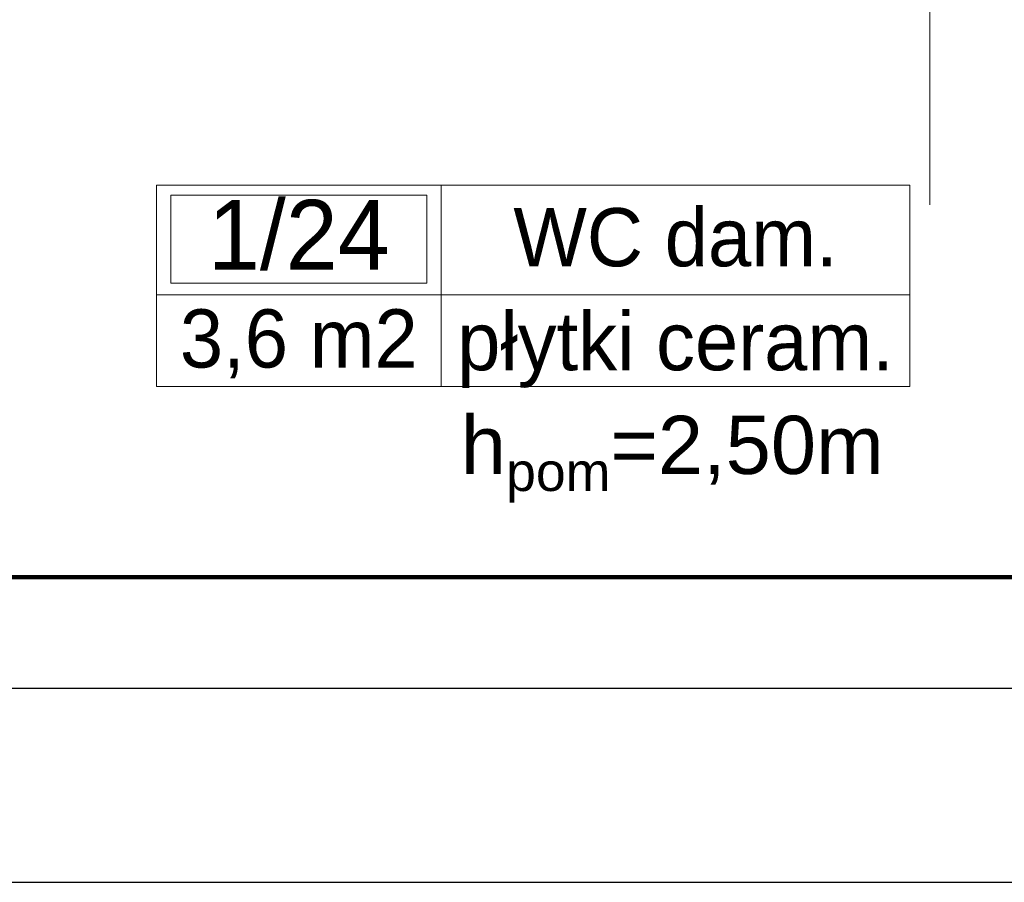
# Model space of a CAD drawing. Header units: millimetres. Extents: x -50073 to 84772, y -78870 to -35317.
# Tile 17 of 125: x 9117 to 11655, y -78836 to -76613. Entities that reach past the tile are written whole.
import ezdxf
from ezdxf.enums import TextEntityAlignment as Align

# ---------------------------------------------------------------- set-up
doc = ezdxf.new("R2010")
doc.units = ezdxf.units.MM
doc.header["$MEASUREMENT"] = 0
for name, color, linetype, lineweight in [('0_Nr_pióra__3', 7, 'Continuous', 20), ('0_Nr_pióra__4', 7, 'Continuous', 25), ('_podkład_Nr_pióra__1', 7, 'Continuous', 0), ('Drzwi ArchiCAD_Nr_pióra__1', 7, 'Continuous', 0), ('Metryczki pomieszczeń ArchiCADa_Nr_pióra__1', 7, 'Continuous', 0)]:
    doc.layers.add(name, color=color, linetype=linetype, lineweight=lineweight)
doc.layers.add('Elementy modelu - Strefy', color=7, linetype='Continuous')
doc.styles.add('GENERATED_STYLE_1', font='txt')
doc.styles.add('GENERATED_STYLE_2', font='txt')
doc.styles.add('GENERATED_STYLE_4', font='txt')

# ---------------------------------------------------------------- blocks, each defined once
blk = doc.blocks.new('WC dam._1_24_24', base_point=(10203, -77322.7))
at = {"layer": 'Metryczki pomieszczeń ArchiCADa_Nr_pióra__1', "linetype": 'Continuous'}
for p, q in [((9469, -77039.8), (11411.2, -77039.8)), ((9469, -77558.4), (9469, -77039.8)), ((10203, -77039.8), (10203, -77558.4)), ((11411.2, -77039.8), (11411.2, -77558.4)), ((9505.7, -77065.7), (10166.3, -77065.7)), ((9505.7, -77292), (9505.7, -77065.7)), ((10166.3, -77065.7), (10166.3, -77292)), ((10166.3, -77292), (9505.7, -77292)), ((9469, -77322.7), (11411.2, -77322.7)), ((11411.2, -77558.4), (9469, -77558.4))]:
    blk.add_line(p, q, dxfattribs=at)
at = {"layer": 'Metryczki pomieszczeń ArchiCADa_Nr_pióra__1'}
for tag, height, style, p in [('ROOM_NUMBER', 180, 'GENERATED_STYLE_2', (9836, -77167.7)), ('ROOM_NAME', 150, 'GENERATED_STYLE_1', (10807.1, -77173.9)), ('ROOM_CALC_AREA', 150, 'GENERATED_STYLE_1', (9836, -77434.7)), ('floor_f', 150, 'GENERATED_STYLE_1', (10807.1, -77441.8))]:
    blk.add_attdef(tag, text='', height=height, dxfattribs=dict(at, style=style)).set_placement(p, align=Align.MIDDLE_CENTER)

msp = doc.modelspace()

# ---------------------------------------------------------------- linework, layer by layer
at = {"color": 10, "lineweight": 106}
msp.add_lwpolyline([(66.617, -62583.342), (2355.65, -62594.844), (2355.65, -78050.061), (23019.646, -78050.061), (23019.646, -74088.498), (27356.387, -74088.498), (27356.387, -76174.624), (31806.314, -76174.624), (31806.314, -70254.194), (29738.593, -70254.194), (29738.593, -64145.049), (48237.42, -64145.049), (53610.352, -68583.295), (53610.352, -70500.678), (57061.641, -70500.678), (57061.641, -65412.681), (59990.725, -65412.681), (59990.725, -59684.671), (37804.772, -41061.805), (28682.341, -41061.805), (28682.341, -51358.017), (2441.313, -51358.017)], dxfattribs=at)
at = {"layer": '0_Nr_pióra__4', "linetype": 'Continuous', "flags": 128}
for points in [[(84771.934, -35317.498), (-13943.569, -35317.498), (-13943.569, -78836.041), (84771.934, -78836.041)], [(84271.934, -35817.498), (-13443.569, -35817.498), (-13443.569, -78336.041), (84271.934, -78336.041)]]:
    msp.add_lwpolyline(points, close=True, dxfattribs=at)
at = {"layer": '_podkład_Nr_pióra__1', "linetype": 'Continuous'}
msp.add_line((11462.999, -77090.408), (11462.999, -76321.747), dxfattribs=at)
at = {"layer": 'Drzwi ArchiCAD_Nr_pióra__1', "linetype": 'Continuous'}
msp.add_arc((8062.596, -75410.641), 1444, 270, 0, dxfattribs=at)

# ---------------------------------------------------------------- block references
at = {"layer": 'Elementy modelu - Strefy', "linetype": 'Continuous'}
ref = msp.add_blockref('WC dam._1_24_24', (10202.996, -77322.666), dxfattribs=at)
ref.add_attrib('ROOM_NAME', 'WC dam.', dxfattribs={"layer": 'Metryczki pomieszczeń ArchiCADa_Nr_pióra__1', "color": 7, "height": 150, "style": 'GENERATED_STYLE_1'}).set_placement((10807.079, -77173.898), align=Align.MIDDLE_CENTER)
ref.add_attrib('ROOM_NUMBER', '1/24', dxfattribs={"layer": 'Metryczki pomieszczeń ArchiCADa_Nr_pióra__1', "color": 7, "height": 180, "style": 'GENERATED_STYLE_2'}).set_placement((9835.976, -77167.717), align=Align.MIDDLE_CENTER)
ref.add_attrib('ROOM_CALC_AREA', '3,6 m2', dxfattribs={"layer": 'Metryczki pomieszczeń ArchiCADa_Nr_pióra__1', "color": 7, "height": 150, "style": 'GENERATED_STYLE_1'}).set_placement((9835.976, -77434.718), align=Align.MIDDLE_CENTER)
ref.add_attrib('floor_f', 'płytki ceram.', dxfattribs={"layer": 'Metryczki pomieszczeń ArchiCADa_Nr_pióra__1', "color": 7, "height": 150, "style": 'GENERATED_STYLE_1'}).set_placement((10807.079, -77441.763), align=Align.MIDDLE_CENTER)

# ---------------------------------------------------------------- texts
at = {"layer": '0_Nr_pióra__3', "linetype": 'Continuous', "insert": (10798.788, -77590.183), "char_height": 150, "attachment_point": 2, "style": 'GENERATED_STYLE_4'}
msp.add_mtext('\\A1;{\\fArial|b0|i0|c0|p38;h\\fArial|b0|i0|c0|p38;\\A1{\\H.66x;\\S ^ pom;}\\fArial|b0|i0|c0|p38;=2,50m}', dxfattribs=at)

doc.saveas('drawing.dxf')
